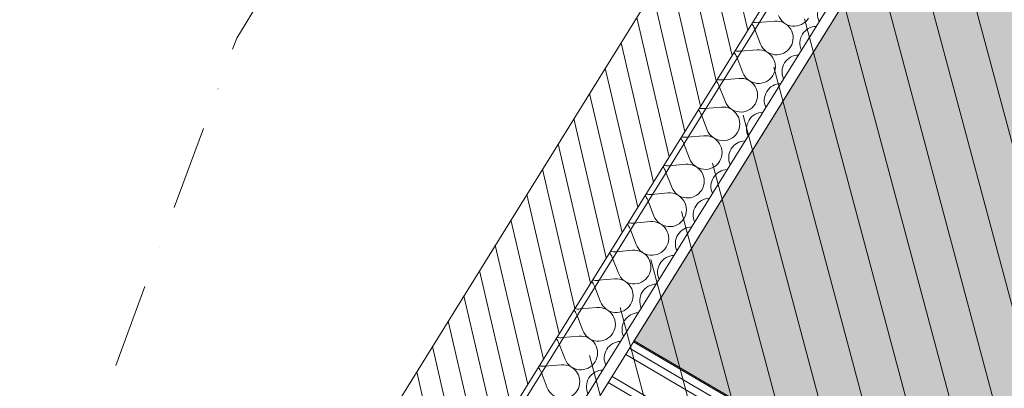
# Model space of a CAD drawing. Header units: millimetres. Extents: x -107151 to 48086, y -42122 to 43779.
# Tile 36 of 38: x -80764 to -79009, y 16329 to 16984. Entities that reach past the tile are written whole.
import ezdxf
from ezdxf.enums import TextEntityAlignment as Align

# ---------------------------------------------------------------- set-up
doc = ezdxf.new("R2010")
doc.units = ezdxf.units.MM
doc.header["$MEASUREMENT"] = 0
doc.linetypes.add('! URB Limite propriété', pattern=[300, 150, -75, 0, -75])
for name, color, linetype in [('01-STR_Dalles.ARCHI', 7, 'Continuous'), ('01-STR_Murs extérieurs.ARCHI', 7, 'Continuous'), ('03-SURFACE _ Utile.ARCHI', 7, 'Continuous'), ('04-SOE_Cloisons .ARCHI', 7, 'Continuous'), ('04-SOE_Faux Plafond.ARCHI', 7, 'Continuous'), ('04-SOE_Revetement de sol.ARCHI', 7, 'Continuous'), ('06-REP _ DESSIN.ARCHI', 7, 'Continuous'), ('Marques de Zone Archicad', 7, 'Continuous'), ('Nouveau_07-VRD_Terrain EDL_Parcelle.ARCHI', 7, 'Continuous')]:
    doc.layers.add(name, color=color, linetype=linetype)
doc.styles.add('STYLE_GENERE_1', font='arial.ttf')
doc.styles.add('STYLE_GENERE_2', font='arial.ttf')

# ---------------------------------------------------------------- blocks, each defined once
blk = doc.blocks.new('Dalle_3_1', base_point=(-81450.8, 13736.5))
at = {"layer": '01-STR_Dalles.ARCHI', "color": 7, "linetype": 'Continuous', "lineweight": 5, "flags": 128}
blk.add_lwpolyline([(-81450.8, 13736.5), (-76774.8, 10994.8), (-77730.5, 9364.8), (-70549.2, 5164.8), (-71764.2, 3115.1), (-57563.3, -5087.3), (-51088.4, 5963.1), (-54159.8, 7737.2), (-53645.2, 8618.4), (-70022.2, 18073.7), (-71719.5, 15174.9), (-72107.6, 15402.3), (-72517.3, 14703.1), (-74370.6, 15789.9), (-74299.5, 15912), (-75655.6, 16704.1), (-73659.6, 20151.2), (-76001.6, 21503.4), (-76966, 19867.3), (-77467.6, 20161.2), (-80618.1, 15094.6), (-80627.9, 15078.8), (-81350.6, 13901.5), (-81352.8, 13902.8)], close=True, dxfattribs=at)
blk = doc.blocks.new('PC Sécurité_VEFA_22_1', base_point=(-78109.6, 16758.7))
at = {"layer": '03-SURFACE _ Utile.ARCHI', "linetype": 'Continuous', "lineweight": 0, "true_color": 0xe4e4e4}
blk.add_hatch(color=254, dxfattribs=at).paths.add_polyline_path([(-77474.8, 17182.1), (-76229.2, 19308), (-77430.8, 20012.1), (-79669, 16412.6), (-76728.8, 14689.9), (-75834.4, 16220.9)])
at = {"layer": 'Marques de Zone Archicad', "color": 7, "lineweight": 5}
for tag, height, style, p in [('ROOM_NAME', 125, 'STYLE_GENERE_2', (-78603, 17468.6)), ('measuredAreaCode', 100, 'STYLE_GENERE_1', (-78720.9, 17270.2)), ('DUMMY_862', 100, 'STYLE_GENERE_1', (-78819.1, 17100.1)), ('DUMMY_861', 125, 'STYLE_GENERE_2', (-77769.7, 17016.1)), ('DUMMY_863', 100, 'STYLE_GENERE_1', (-78917.3, 16930)), ('stFloorCovering', 100, 'STYLE_GENERE_1', (-78548.5, 16943.8)), ('DUMMY_864', 100, 'STYLE_GENERE_1', (-78580.7, 16735.6))]:
    blk.add_attdef(tag, text='', height=height, rotation=329.9997, dxfattribs=dict(at, style=style)).set_placement(p, align=Align.TOP_LEFT)
blk = doc.blocks.new('Dalle_19_1', base_point=(-80475.3, 15116))
at = {"layer": '04-SOE_Faux Plafond.ARCHI', "color": 252, "linetype": 'Continuous', "lineweight": 5, "flags": 128}
blk.add_lwpolyline([(-66579.2, 9195.7), (-70514.5, 11502), (-69240.6, 13676), (-71636.1, 15079.7), (-71519.8, 15278.1), (-72175.5, 15662.3), (-72680.7, 14798.9), (-74104.9, 15634.1), (-74004, 15806.2), (-74262.8, 15957.8), (-75399.8, 14016.8), (-75347.1, 13985.9), (-76102.7, 12696.6), (-76865.1, 11395.7), (-80050.8, 13266), (-79356.7, 14449.7), (-80475.3, 15116), (-77430.8, 20012.1)], dxfattribs=at)
blk = doc.blocks.new('Dalle_30_1', base_point=(-77430.8, 20012.1))
at = {"layer": '04-SOE_Revetement de sol.ARCHI', "color": 7, "linetype": 'Continuous', "lineweight": 5, "flags": 128}
blk.add_lwpolyline([(-77430.8, 20012.1), (-76229.2, 19308), (-77474.8, 17182.1), (-75748.1, 16170.3), (-75490.6, 16609.9), (-74292.2, 15907.7), (-75399.8, 14016.8), (-75140.9, 13865.1), (-75040.7, 14038.2), (-73616.5, 13203), (-73717.3, 13031), (-73544.8, 12929.9), (-73491.7, 13020.4), (-71050, 11589.8), (-71858.8, 10209.6), (-76102.7, 12696.6), (-76865.1, 11395.7), (-80050.8, 13266), (-79356.7, 14449.7), (-80475.3, 15116)], close=True, dxfattribs=at)
blk = doc.blocks.new('Mur_128_1', base_point=(-79927.9, 16564.4))
at = {"layer": '04-SOE_Cloisons .ARCHI', "color": 7, "linetype": 'Continuous', "lineweight": 5}
for p, q in [((-79683.8, 16388.9), (-76731.5, 14659)), ((-79676.9, 16399.9), (-76736.4, 14676.9)), ((-79714.9, 16338.7), (-76709.3, 14577.6)), ((-79708.1, 16349.8), (-76743.3, 14612.6))]:
    blk.add_line(p, q, dxfattribs=at)
at = {"layer": '04-SOE_Cloisons .ARCHI', "color": 7, "linetype": 'Continuous', "lineweight": 5, "flags": 128}
blk.add_lwpolyline([(-76728.1, 14687.1), (-79670, 16410.9)], dxfattribs=at)
blk = doc.blocks.new('*X484')
at = {"layer": '01-STR_Murs extérieurs.ARCHI', "color": 7, "linetype": 'Continuous', "lineweight": 5}
for p, q in [((-79448, 16979.1), (-79418.1, 16981.7)), ((-79454.3, 16968.9), (-79443.5, 16941)), ((-79479.7, 16928.2), (-79449.8, 16930.8)), ((-79486, 16918), (-79475.2, 16890)), ((-79511.4, 16877.2), (-79481.5, 16879.8)), ((-79517.7, 16867), (-79506.8, 16839.1)), ((-79543.1, 16826.3), (-79513.2, 16828.9)), ((-79549.4, 16816.1), (-79538.5, 16788.1)), ((-79574.7, 16775.3), (-79544.9, 16777.9)), ((-79581.1, 16765.1), (-79570.2, 16737.2)), ((-79606.4, 16724.4), (-79576.5, 16727)), ((-79612.8, 16714.2), (-79601.9, 16686.2)), ((-79638.1, 16673.4), (-79608.2, 16676)), ((-79644.4, 16663.2), (-79633.6, 16635.3)), ((-79669.8, 16622.5), (-79639.9, 16625.1)), ((-79676.1, 16612.3), (-79665.3, 16584.3)), ((-79707.8, 16561.3), (-79696.9, 16533.4)), ((-79701.5, 16571.5), (-79671.6, 16574.1)), ((-79739.5, 16510.4), (-79728.6, 16482.4)), ((-79733.2, 16520.6), (-79703.3, 16523.2)), ((-79771.2, 16459.4), (-79760.3, 16431.5)), ((-79764.8, 16469.6), (-79735, 16472.2)), ((-79796.5, 16418.7), (-79766.6, 16421.3)), ((-79802.9, 16408.5), (-79792, 16380.5)), ((-79828.2, 16367.7), (-79798.3, 16370.3)), ((-79834.5, 16357.5), (-79823.7, 16329.5))]:
    blk.add_line(p, q, dxfattribs=at)
for centre, start, end in [((-79311.9, 16993.4), 91.5123, 204.7395), ((-79415.5, 16951.9), 328.1259, 94.9958), ((-79383.8, 17002.8), 201.256, 328.1259), ((-79482.3, 16958.1), 21.256, 39.6815), ((-79450.6, 17009), 256.5703, 274.9958), ((-79343.6, 16942.5), 91.5123, 204.7395), ((-79482.3, 16958.1), 256.5703, 274.9958), ((-79447.2, 16900.9), 328.1259, 94.9958), ((-79415.5, 16951.9), 201.256, 328.1259), ((-79514, 16907.1), 21.256, 39.6815), ((-79375.3, 16891.5), 91.5123, 204.7395), ((-79514, 16907.1), 256.5703, 274.9958), ((-79478.9, 16850), 328.1259, 94.9958), ((-79447.2, 16900.9), 201.256, 328.1259), ((-79545.7, 16856.2), 21.256, 39.6815), ((-79407, 16840.6), 91.5123, 204.7395), ((-79577.4, 16805.2), 21.256, 39.6815), ((-79545.7, 16856.2), 256.5703, 274.9958), ((-79510.6, 16799), 328.1259, 94.9958), ((-79478.9, 16850), 201.256, 328.1259), ((-79438.7, 16789.6), 91.5123, 204.7395), ((-79609, 16754.3), 21.256, 39.6815), ((-79577.4, 16805.2), 256.5703, 274.9958), ((-79542.2, 16748), 328.1259, 94.9958), ((-79510.6, 16799), 201.256, 328.1259), ((-79470.4, 16738.7), 91.5123, 204.7395), ((-79542.2, 16748), 201.256, 328.1259), ((-79640.7, 16703.3), 21.256, 39.6815), ((-79609, 16754.3), 256.5703, 274.9958), ((-79573.9, 16697.1), 328.1259, 94.9958), ((-79502, 16687.7), 91.5123, 204.7395), ((-79573.9, 16697.1), 201.256, 328.1259), ((-79672.4, 16652.3), 21.256, 39.6815), ((-79640.7, 16703.3), 256.5703, 274.9958), ((-79605.6, 16646.1), 328.1259, 94.9958), ((-79533.7, 16636.8), 91.5123, 204.7395), ((-79605.6, 16646.1), 201.256, 328.1259), ((-79704.1, 16601.4), 21.256, 39.6815), ((-79672.4, 16652.3), 256.5703, 274.9958), ((-79637.3, 16595.2), 328.1259, 94.9958), ((-79565.4, 16585.8), 91.5123, 204.7395), ((-79637.3, 16595.2), 201.256, 328.1259), ((-79735.8, 16550.4), 21.256, 39.6815), ((-79704.1, 16601.4), 256.5703, 274.9958), ((-79669, 16544.2), 328.1259, 94.9958), ((-79597.1, 16534.9), 91.5123, 204.7395), ((-79669, 16544.2), 201.256, 328.1259), ((-79767.5, 16499.5), 21.256, 39.6815), ((-79735.8, 16550.4), 256.5703, 274.9958), ((-79700.7, 16493.3), 328.1259, 94.9958), ((-79628.8, 16483.9), 91.5123, 204.7395), ((-79700.7, 16493.3), 201.256, 328.1259), ((-79799.1, 16448.5), 21.256, 39.6815), ((-79767.5, 16499.5), 256.5703, 274.9958), ((-79732.3, 16442.3), 328.1259, 94.9958), ((-79660.5, 16433), 91.5123, 204.7395), ((-79764, 16391.4), 328.1259, 94.9958), ((-79732.3, 16442.3), 201.256, 328.1259), ((-79830.8, 16397.6), 21.256, 39.6815), ((-79799.1, 16448.5), 256.5703, 274.9958), ((-79692.1, 16382), 91.5123, 204.7395), ((-79830.8, 16397.6), 256.5703, 274.9958), ((-79795.7, 16340.4), 328.1259, 94.9958), ((-79764, 16391.4), 201.256, 328.1259), ((-79862.5, 16346.6), 21.256, 39.6815), ((-79723.8, 16331), 91.5123, 204.7395), ((-79795.7, 16340.4), 201.256, 328.1259)]:
    blk.add_arc(centre, 30, start, end, dxfattribs=at)
blk = doc.blocks.new('Mur_141_1', base_point=(-77531.2, 20418.7))
at = {"layer": '01-STR_Murs extérieurs.ARCHI', "linetype": 'Continuous', "lineweight": 0, "true_color": 0x000000}
h = blk.add_hatch(dxfattribs=at)
h.set_pattern_fill('Hachure_simple_0001', color=18, style=0, pattern_type=2)
h.set_pattern_definition([(283.12592, (0, 0), (36.52025, 8.515946), [])])
h.paths.add_polyline_path([(-80641.8, 15075.5), (-77471, 20174.7), (-77626.3, 20265.8), (-80796.4, 15167.6)])
at = {"layer": '01-STR_Murs extérieurs.ARCHI', "color": 7, "linetype": 'Continuous', "lineweight": 5}
for p, q in [((-77523.8, 20089.8), (-80588.9, 15160.4)), ((-77448, 20022.2), (-80492.5, 15126.2))]:
    blk.add_line(p, q, dxfattribs=at)
at = {"layer": '01-STR_Murs extérieurs.ARCHI', "color": 7, "linetype": 'Continuous', "lineweight": 5, "flags": 128}
for points in [[(-77626.3, 20265.8), (-81526.7, 13993.3)], [(-79670, 16410.9), (-77430.8, 20012.1)]]:
    blk.add_lwpolyline(points, dxfattribs=at)
at = {"layer": '01-STR_Murs extérieurs.ARCHI', "color": 7, "lineweight": 5}
blk.add_blockref('*X484', (0, 0), dxfattribs=at)

msp = doc.modelspace()

# ---------------------------------------------------------------- hatches: boundary and pattern name
at = {"layer": '06-REP _ DESSIN.ARCHI', "linetype": 'Continuous', "lineweight": 5}
h = msp.add_hatch(dxfattribs=at)
h.set_pattern_fill('Diagonales_0001', color=252, style=0, pattern_type=2)
h.set_pattern_definition([(104.9997, (-79064.295, 5139.94), (72.44453, 19.41107), [])])
h.paths.add_polyline_path([(-81550.766, 13566.783), (-77430.767, 20012.104), (-77006.217, 19763.34), (-76001.621, 21503.36), (-73659.618, 20151.21), (-74197.457, 19173.019), (-70743.889, 17197.355), (-71778.758, 15429.814), (-72175.503, 15662.285), (-73666.908, 13116.988), (-71049.983, 11589.75), (-72010.466, 9950.766), (-71273.442, 9520.854), (-73023.866, 6489.085), (-70797.185, 5188.781), (-71958.72, 3343.217), (-75888.912, -3286.91), (-82427.232, 536.761), (-82006.099, 1387.343), (-87331.405, 4460.821), (-83760.493, 10296.475), (-82923.443, 9806.01), (-81960.237, 11449.852), (-82582.839, 11814.663)])

# ---------------------------------------------------------------- linework, layer by layer
at = {"layer": '03-SURFACE _ Utile.ARCHI', "color": 254, "linetype": 'Continuous', "lineweight": 0, "true_color": 0xe4e4e4, "flags": 128}
msp.add_lwpolyline([(-77474.84, 17182.136), (-76229.178, 19308.038), (-77430.767, 20012.104), (-79668.977, 16412.641), (-76728.838, 14689.879), (-75834.359, 16220.903)], close=True, dxfattribs=at)
at = {"layer": 'Nouveau_07-VRD_Terrain EDL_Parcelle.ARCHI', "color": 1, "linetype": '! URB Limite propriété', "lineweight": 15, "flags": 128}
msp.add_lwpolyline([(-77016.379, 22434.535), (-80376.932, 16951.425), (-81220.579, 14671.5), (-87656.289, 4325.036)], dxfattribs=at)

# ---------------------------------------------------------------- block references
at = {"layer": '01-STR_Dalles.ARCHI', "color": 7, "linetype": 'Continuous', "lineweight": 5}
msp.add_blockref('Dalle_3_1', (-81450.775, 13736.534), dxfattribs=at)
at = {"layer": '01-STR_Murs extérieurs.ARCHI', "color": 7, "lineweight": 5}
msp.add_blockref('Mur_141_1', (-77531.225, 20418.673), dxfattribs=at)
at = {"layer": '03-SURFACE _ Utile.ARCHI', "color": 7, "linetype": 'Continuous', "lineweight": 5}
msp.add_blockref('PC Sécurité_VEFA_22_1', (-78109.591, 16758.681), dxfattribs=at)
at = {"layer": '04-SOE_Cloisons .ARCHI', "color": 7, "lineweight": 5}
msp.add_blockref('Mur_128_1', (-79927.905, 16564.359), dxfattribs=at)
at = {"layer": '04-SOE_Faux Plafond.ARCHI', "color": 252, "linetype": 'Continuous', "lineweight": 5}
msp.add_blockref('Dalle_19_1', (-80475.271, 15115.968), dxfattribs=at)
at = {"layer": '04-SOE_Revetement de sol.ARCHI', "color": 7, "linetype": 'Continuous', "lineweight": 5}
msp.add_blockref('Dalle_30_1', (-77430.767, 20012.104), dxfattribs=at)

doc.saveas('drawing.dxf')
